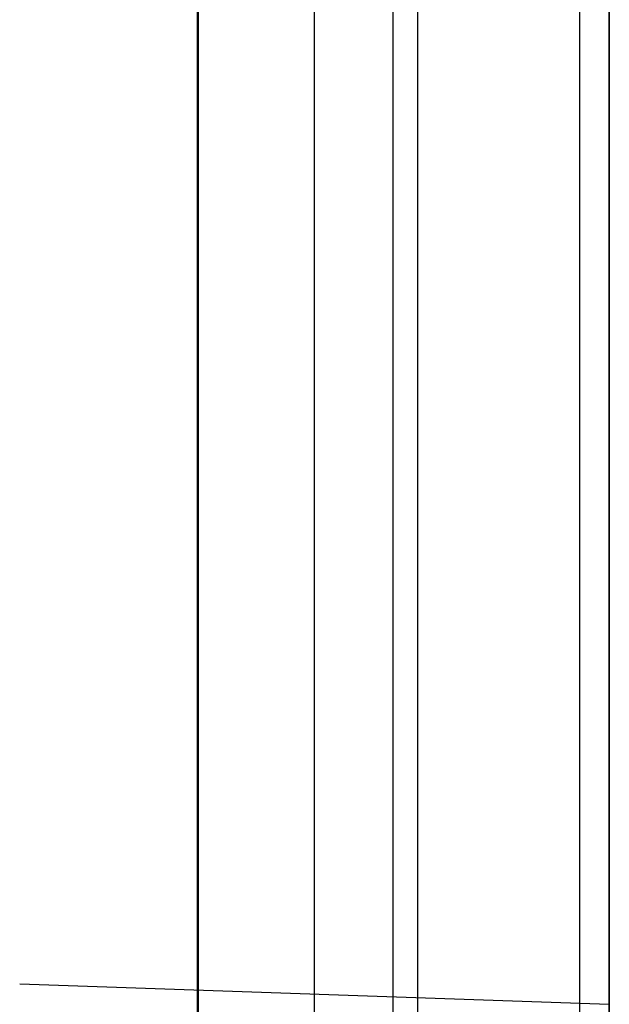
# Model space of a CAD drawing. Header units: millimetres. Extents: x -15 to 7, y 1 to 148.
# Tile 159 of 256: x -6.062 to -5.345, y 36.812 to 38.011. Entities that reach past the tile are written whole.
import ezdxf

# ---------------------------------------------------------------- set-up
doc = ezdxf.new("R2010")
doc.units = ezdxf.units.MM
doc.header["$MEASUREMENT"] = 0
doc.layers.add('Default', color=7, linetype='Continuous', true_color=0x000000)

msp = doc.modelspace()

# ---------------------------------------------------------------- linework, layer by layer
at = {"layer": 'Default', "color": 254, "true_color": 0xcad1ee}
for points in [[(-5.345, 101.5127), (-5.345, 11.4049)], [(-5.8461, 11.3918), (-5.8461, 101.3086)], [(-5.345, 96.815), (-5.345, 17.6056)], [(-5.345, 17.6056), (-5.345, 96.815)], [(-5.7037, 17.6182), (-5.7037, 96.8024)], [(-5.7037, 17.6182), (-5.7037, 96.8024)], [(-5.381, 16.3285), (-5.381, 69.6586)], [(-5.345, 16.7174), (-5.345, 69.6596)], [(-5.345, 69.6596), (-5.345, 16.3276)], [(-5.845, 16.3407), (-5.845, 69.6465)], [(-5.6078, 8.2033), (-5.6078, 69.0643)], [(-5.345, 9.1977), (-5.345, 68.0382)], [(-5.345, 51.3134), (-5.345, 37.8117)], [(-5.345, 37.8117), (-5.345, 51.3134)], [(-5.345, 51.3134), (-5.345, 37.8117)], [(-5.345, 37.8117), (-5.345, 51.3134)], [(-5.345, 51.3134), (-5.345, 37.8117)], [(-5.345, 37.8117), (-5.345, 51.3134)], [(-5.7037, 37.8243), (-5.7037, 51.3008)], [(-5.7037, 37.8243), (-5.7037, 51.3008)], [(-5.7037, 37.8243), (-5.7037, 51.3008)], [(-5.7037, 37.8243), (-5.7037, 51.3008)], [(-5.7037, 37.8243), (-5.7037, 51.3008)], [(-5.7037, 37.8243), (-5.7037, 51.3008)], [(-6.0624, 36.8374), (-5.345, 36.8124)], [(-6.0624, 36.8374), (-5.345, 36.8124)], [(-6.0624, 36.8374), (-5.345, 36.8124)], [(-5.345, 31.3182), (-5.345, 36.8124)]]:
    msp.add_lwpolyline(points, dxfattribs=at)
at = {"layer": 'Default', "color": 171, "true_color": 0x8080ff}
msp.add_lwpolyline([(-5.5781, 27.5764), (-5.5781, 69.5618)], dxfattribs=at)
at = {"layer": 'Default', "color": 254, "true_color": 0xcad1ee, "extrusion": (0.034857, 0.999392, 0.001217)}
for points in [[(6.6598, -88.979), (7.3776, -89.004)], [(6.6598, -62.3659), (7.3776, -62.391)], [(7.3428, -90.0022), (6.6249, -89.9771)]]:
    msp.add_lwpolyline(points, dxfattribs=at)
at = {"layer": 'Default', "color": 254, "true_color": 0xcad1ee, "extrusion": (-0.034857, 0.001217, 0.999392)}
for points in [[(-37.6022, -7.9287), (-37.6022, -8.647)], [(-36.6034, -9.5492), (-36.6034, -8.8309)], [(-36.6034, -8.647), (-36.6034, -7.9287)]]:
    msp.add_lwpolyline(points, dxfattribs=at)
at = {"layer": 'Default', "color": 254, "true_color": 0xcad1ee, "extrusion": (0.034857, -0.001217, 0.999392)}
for points in [[(37.6022, 5.3936), (37.6022, 4.6753)], [(37.6022, 4.4914), (37.6022, 3.7731)], [(37.6022, 3.9991), (37.6022, 3.2808)], [(36.6034, 4.6753), (36.6034, 5.3936)], [(36.6034, 3.7731), (36.6034, 4.4914)], [(36.6034, 3.2808), (36.6034, 3.9991)], [(36.6034, 3.7731), (36.6034, 4.4914)]]:
    msp.add_lwpolyline(points, dxfattribs=at)
at = {"layer": 'Default', "color": 254, "true_color": 0xcad1ee, "extrusion": (0.998783, -0.034878, 0.034878)}
for points in [[(36.6034, -89.6468), (36.6036, -89.6246), (36.6044, -89.6023), (36.6056, -89.5797), (36.6074, -89.557), (36.6097, -89.5342), (36.6126, -89.5112), (36.6161, -89.4882), (36.6201, -89.465), (36.6246, -89.4418), (36.6298, -89.4185), (36.6356, -89.3952), (36.6419, -89.3719), (36.6489, -89.3486), (36.6565, -89.3254), (36.6647, -89.3022), (36.6735, -89.279), (36.6829, -89.256), (36.693, -89.2332), (36.7036, -89.2105), (36.7149, -89.1879), (36.7268, -89.1656), (36.7393, -89.1435), (36.7524, -89.1216), (36.7661, -89.1001), (36.7804, -89.0788), (36.7952, -89.0578), (36.8107, -89.0372), (36.8266, -89.017), (36.8432, -88.9972), (36.8602, -88.9777), (36.8777, -88.9588), (36.8958, -88.9402), (36.9143, -88.9222), (36.9333, -88.9046), (36.9527, -88.8875), (36.9725, -88.871), (36.9927, -88.855), (37.0133, -88.8395), (37.0342, -88.8246), (37.0554, -88.8103), (37.077, -88.7966), (37.0988, -88.7834), (37.1209, -88.7709), (37.1432, -88.759), (37.1658, -88.7477), (37.1885, -88.737), (37.2113, -88.7269), (37.2343, -88.7174), (37.2574, -88.7086), (37.2806, -88.7003), (37.3039, -88.6927), (37.3272, -88.6857), (37.3505, -88.6793), (37.3738, -88.6735), (37.3971, -88.6683), (37.4203, -88.6637), (37.4435, -88.6597), (37.4665, -88.6562), (37.4895, -88.6533), (37.5124, -88.651), (37.5351, -88.6492), (37.5576, -88.6479), (37.58, -88.6471), (37.6022, -88.6468)], [(36.6034, -63.0499), (36.6036, -63.0278), (36.6044, -63.0054), (36.6056, -62.9829), (36.6074, -62.9602), (36.6097, -62.9373), (36.6126, -62.9144), (36.6161, -62.8913), (36.6201, -62.8681), (36.6246, -62.8449), (36.6298, -62.8216), (36.6356, -62.7983), (36.6419, -62.775), (36.6489, -62.7517), (36.6565, -62.7285), (36.6647, -62.7053), (36.6735, -62.6822), (36.6829, -62.6592), (36.693, -62.6363), (36.7036, -62.6136), (36.7149, -62.591), (36.7268, -62.5687), (36.7393, -62.5466), (36.7524, -62.5248), (36.7661, -62.5032), (36.7804, -62.4819), (36.7952, -62.461), (36.8107, -62.4404), (36.8266, -62.4201), (36.8432, -62.4003), (36.8602, -62.3809), (36.8777, -62.3619), (36.8958, -62.3433), (36.9143, -62.3253), (36.9333, -62.3077), (36.9527, -62.2906), (36.9725, -62.2741), (36.9927, -62.2581), (37.0133, -62.2426), (37.0342, -62.2277), (37.0554, -62.2134), (37.077, -62.1997), (37.0988, -62.1866), (37.1209, -62.174), (37.1432, -62.1621), (37.1658, -62.1508), (37.1885, -62.1401), (37.2113, -62.13), (37.2343, -62.1205), (37.2574, -62.1117), (37.2806, -62.1035), (37.3039, -62.0958), (37.3272, -62.0888), (37.3505, -62.0825), (37.3738, -62.0767), (37.3971, -62.0715), (37.4203, -62.0668), (37.4435, -62.0628), (37.4665, -62.0594), (37.4895, -62.0565), (37.5124, -62.0541), (37.5351, -62.0523), (37.5576, -62.051), (37.58, -62.0502), (37.6022, -62.0499)], [(36.6034, -37.1978), (36.6036, -37.1756), (36.6044, -37.1532), (36.6056, -37.1307), (36.6074, -37.108), (36.6097, -37.0852), (36.6126, -37.0622), (36.6161, -37.0391), (36.6201, -37.016), (36.6246, -36.9928), (36.6298, -36.9695), (36.6356, -36.9462), (36.6419, -36.9229), (36.6489, -36.8996), (36.6565, -36.8763), (36.6647, -36.8531), (36.6735, -36.83), (36.6829, -36.807), (36.693, -36.7841), (36.7036, -36.7614), (36.7149, -36.7389), (36.7268, -36.7165), (36.7393, -36.6944), (36.7524, -36.6726), (36.7661, -36.651), (36.7804, -36.6297), (36.7952, -36.6088), (36.8107, -36.5882), (36.8266, -36.568), (36.8432, -36.5481), (36.8602, -36.5287), (36.8777, -36.5097), (36.8958, -36.4912), (36.9143, -36.4731), (36.9333, -36.4555), (36.9527, -36.4385), (36.9725, -36.4219), (36.9927, -36.4059), (37.0133, -36.3905), (37.0342, -36.3756), (37.0554, -36.3613), (37.077, -36.3475), (37.0988, -36.3344), (37.1209, -36.3219), (37.1432, -36.3099), (37.1658, -36.2986), (37.1885, -36.2879), (37.2113, -36.2778), (37.2343, -36.2684), (37.2574, -36.2595), (37.2806, -36.2513), (37.3039, -36.2437), (37.3272, -36.2367), (37.3505, -36.2303), (37.3738, -36.2245), (37.3971, -36.2193), (37.4203, -36.2147), (37.4435, -36.2107), (37.4665, -36.2072), (37.4895, -36.2043), (37.5124, -36.2019), (37.5351, -36.2001), (37.5576, -36.1988), (37.58, -36.1981), (37.6022, -36.1978)]]:
    msp.add_lwpolyline(points, dxfattribs=at)
at = {"layer": 'Default', "color": 254, "true_color": 0xcad1ee, "extrusion": (0.998783, -0.034878, -0.034878)}
for points in [[(37.6022, -57.024), (37.58, -57.0237), (37.5576, -57.023), (37.5351, -57.0217), (37.5124, -57.0199), (37.4895, -57.0175), (37.4665, -57.0146), (37.4435, -57.0111), (37.4203, -57.0071), (37.3971, -57.0025), (37.3738, -56.9973), (37.3505, -56.9915), (37.3272, -56.9851), (37.3039, -56.9781), (37.2806, -56.9705), (37.2574, -56.9623), (37.2343, -56.9534), (37.2113, -56.944), (37.1885, -56.9339), (37.1658, -56.9232), (37.1432, -56.9119), (37.1209, -56.8999), (37.0988, -56.8874), (37.077, -56.8742), (37.0554, -56.8605), (37.0342, -56.8462), (37.0133, -56.8313), (36.9927, -56.8159), (36.9725, -56.7999), (36.9527, -56.7833), (36.9333, -56.7662), (36.9143, -56.7487), (36.8958, -56.7306), (36.8777, -56.7121), (36.8602, -56.6931), (36.8432, -56.6737), (36.8266, -56.6538), (36.8107, -56.6336), (36.7952, -56.613), (36.7804, -56.592), (36.7661, -56.5708), (36.7524, -56.5492), (36.7393, -56.5274), (36.7268, -56.5052), (36.7149, -56.4829), (36.7036, -56.4604), (36.693, -56.4377), (36.6829, -56.4148), (36.6735, -56.3918), (36.6647, -56.3687), (36.6565, -56.3455), (36.6489, -56.3222), (36.6419, -56.2989), (36.6356, -56.2756), (36.6298, -56.2523), (36.6246, -56.229), (36.6201, -56.2058), (36.6161, -56.1827), (36.6126, -56.1596), (36.6097, -56.1366), (36.6074, -56.1138), (36.6056, -56.0911), (36.6044, -56.0685), (36.6036, -56.0462), (36.6034, -56.024)], [(37.6022, -82.8762), (37.58, -82.8759), (37.5576, -82.8751), (37.5351, -82.8738), (37.5124, -82.872), (37.4895, -82.8697), (37.4665, -82.8668), (37.4435, -82.8633), (37.4203, -82.8593), (37.3971, -82.8547), (37.3738, -82.8495), (37.3505, -82.8437), (37.3272, -82.8373), (37.3039, -82.8303), (37.2806, -82.8227), (37.2574, -82.8144), (37.2343, -82.8056), (37.2113, -82.7961), (37.1885, -82.786), (37.1658, -82.7753), (37.1432, -82.764), (37.1209, -82.7521), (37.0988, -82.7396), (37.077, -82.7264), (37.0554, -82.7127), (37.0342, -82.6984), (37.0133, -82.6835), (36.9927, -82.668), (36.9725, -82.652), (36.9527, -82.6355), (36.9333, -82.6184), (36.9143, -82.6008), (36.8958, -82.5828), (36.8777, -82.5642), (36.8602, -82.5452), (36.8432, -82.5258), (36.8266, -82.506), (36.8107, -82.4858), (36.7952, -82.4652), (36.7804, -82.4442), (36.7661, -82.4229), (36.7524, -82.4014), (36.7393, -82.3795), (36.7268, -82.3574), (36.7149, -82.3351), (36.7036, -82.3125), (36.693, -82.2898), (36.6829, -82.267), (36.6735, -82.2439), (36.6647, -82.2208), (36.6565, -82.1976), (36.6489, -82.1744), (36.6419, -82.1511), (36.6356, -82.1278), (36.6298, -82.1045), (36.6246, -82.0812), (36.6201, -82.058), (36.6161, -82.0348), (36.6126, -82.0117), (36.6097, -81.9888), (36.6074, -81.9659), (36.6056, -81.9433), (36.6044, -81.9207), (36.6036, -81.8983), (36.6034, -81.8762)], [(37.6022, -96.9809), (37.58, -96.9807), (37.5576, -96.9799), (37.5351, -96.9786), (37.5124, -96.9768), (37.4895, -96.9744), (37.4665, -96.9715), (37.4435, -96.9681), (37.4203, -96.964), (37.3971, -96.9594), (37.3738, -96.9542), (37.3505, -96.9484), (37.3272, -96.942), (37.3039, -96.935), (37.2806, -96.9274), (37.2574, -96.9192), (37.2343, -96.9103), (37.2113, -96.9009), (37.1885, -96.8908), (37.1658, -96.8801), (37.1432, -96.8688), (37.1209, -96.8568), (37.0988, -96.8443), (37.077, -96.8312), (37.0554, -96.8174), (37.0342, -96.8031), (37.0133, -96.7882), (36.9927, -96.7728), (36.9725, -96.7568), (36.9527, -96.7402), (36.9333, -96.7232), (36.9143, -96.7056), (36.8958, -96.6875), (36.8777, -96.669), (36.8602, -96.65), (36.8432, -96.6306), (36.8266, -96.6107), (36.8107, -96.5905), (36.7952, -96.5699), (36.7804, -96.549), (36.7661, -96.5277), (36.7524, -96.5061), (36.7393, -96.4843), (36.7268, -96.4622), (36.7149, -96.4398), (36.7036, -96.4173), (36.693, -96.3946), (36.6829, -96.3717), (36.6735, -96.3487), (36.6647, -96.3256), (36.6565, -96.3024), (36.6489, -96.2791), (36.6419, -96.2559), (36.6356, -96.2325), (36.6298, -96.2092), (36.6246, -96.186), (36.6201, -96.1627), (36.6161, -96.1396), (36.6126, -96.1165), (36.6097, -96.0935), (36.6074, -96.0707), (36.6056, -96.048), (36.6044, -96.0255), (36.6036, -96.0031), (36.6034, -95.9809)]]:
    msp.add_lwpolyline(points, dxfattribs=at)
at = {"layer": 'Default', "color": 254, "true_color": 0xcad1ee, "extrusion": (1, 2.14479e-15, 2.14479e-15)}
for points in [[(37.8117, -82.6941), (37.7895, -82.6939), (37.7672, -82.6932), (37.7446, -82.6919), (37.7219, -82.6901), (37.699, -82.6878), (37.6761, -82.6849), (37.653, -82.6815), (37.6298, -82.6775), (37.6066, -82.6729), (37.5833, -82.6677), (37.56, -82.6619), (37.5366, -82.6556), (37.5133, -82.6486), (37.4901, -82.641), (37.4669, -82.6328), (37.4438, -82.624), (37.4207, -82.6146), (37.3979, -82.6045), (37.3752, -82.5938), (37.3526, -82.5825), (37.3303, -82.5706), (37.3082, -82.5581), (37.2863, -82.545), (37.2648, -82.5313), (37.2435, -82.517), (37.2225, -82.5021), (37.202, -82.4867), (37.1817, -82.4707), (37.1619, -82.4542), (37.1425, -82.4371), (37.1235, -82.4196), (37.105, -82.4015), (37.0869, -82.383), (37.0694, -82.364), (37.0523, -82.3446), (37.0358, -82.3248), (37.0198, -82.3045), (37.0044, -82.2839), (36.9895, -82.263), (36.9752, -82.2417), (36.9615, -82.2202), (36.9484, -82.1983), (36.9359, -82.1762), (36.924, -82.1539), (36.9127, -82.1313), (36.902, -82.1086), (36.8919, -82.0858), (36.8825, -82.0627), (36.8737, -82.0396), (36.8655, -82.0164), (36.8579, -81.9932), (36.8509, -81.9699), (36.8446, -81.9465), (36.8388, -81.9232), (36.8336, -81.8999), (36.829, -81.8767), (36.825, -81.8535), (36.8216, -81.8304), (36.8187, -81.8075), (36.8164, -81.7846), (36.8146, -81.7619), (36.8133, -81.7393), (36.8126, -81.717), (36.8124, -81.6948)], [(37.8117, -96.8075), (37.7895, -96.8073), (37.7672, -96.8065), (37.7446, -96.8052), (37.7219, -96.8035), (37.699, -96.8011), (37.6761, -96.7983), (37.653, -96.7948), (37.6298, -96.7908), (37.6066, -96.7862), (37.5833, -96.7811), (37.56, -96.7753), (37.5366, -96.7689), (37.5133, -96.762), (37.4901, -96.7544), (37.4669, -96.7462), (37.4438, -96.7373), (37.4207, -96.7279), (37.3979, -96.7178), (37.3752, -96.7072), (37.3526, -96.6959), (37.3303, -96.684), (37.3082, -96.6715), (37.2863, -96.6583), (37.2648, -96.6446), (37.2435, -96.6303), (37.2225, -96.6155), (37.202, -96.6), (37.1817, -96.584), (37.1619, -96.5675), (37.1425, -96.5505), (37.1235, -96.5329), (37.105, -96.5149), (37.0869, -96.4963), (37.0694, -96.4774), (37.0523, -96.4579), (37.0358, -96.4381), (37.0198, -96.4179), (37.0044, -96.3973), (36.9895, -96.3764), (36.9752, -96.3551), (36.9615, -96.3335), (36.9484, -96.3117), (36.9359, -96.2896), (36.924, -96.2672), (36.9127, -96.2447), (36.902, -96.222), (36.8919, -96.1991), (36.8825, -96.1761), (36.8737, -96.153), (36.8655, -96.1298), (36.8579, -96.1065), (36.8509, -96.0832), (36.8446, -96.0599), (36.8388, -96.0366), (36.8336, -96.0133), (36.829, -95.99), (36.825, -95.9669), (36.8216, -95.9438), (36.8187, -95.9208), (36.8164, -95.898), (36.8146, -95.8752), (36.8133, -95.8527), (36.8126, -95.8303), (36.8124, -95.8081)]]:
    msp.add_lwpolyline(points, dxfattribs=at)
at = {"layer": 'Default', "color": 254, "true_color": 0xcad1ee, "extrusion": (1, -2.14479e-15, 2.14479e-15)}
for points in [[(36.8124, -63.3196), (36.8126, -63.2974), (36.8133, -63.275), (36.8146, -63.2525), (36.8164, -63.2297), (36.8187, -63.2069), (36.8216, -63.1839), (36.825, -63.1608), (36.829, -63.1377), (36.8336, -63.1144), (36.8388, -63.0911), (36.8446, -63.0678), (36.8509, -63.0445), (36.8579, -63.0212), (36.8655, -62.9979), (36.8737, -62.9747), (36.8825, -62.9516), (36.8919, -62.9286), (36.902, -62.9057), (36.9127, -62.883), (36.924, -62.8605), (36.9359, -62.8381), (36.9484, -62.816), (36.9615, -62.7942), (36.9752, -62.7726), (36.9895, -62.7513), (37.0044, -62.7304), (37.0198, -62.7098), (37.0358, -62.6896), (37.0523, -62.6698), (37.0694, -62.6503), (37.0869, -62.6314), (37.105, -62.6128), (37.1235, -62.5948), (37.1425, -62.5772), (37.1619, -62.5602), (37.1817, -62.5437), (37.202, -62.5277), (37.2225, -62.5122), (37.2435, -62.4974), (37.2648, -62.4831), (37.2863, -62.4694), (37.3082, -62.4562), (37.3303, -62.4437), (37.3526, -62.4318), (37.3752, -62.4205), (37.3979, -62.4099), (37.4207, -62.3998), (37.4438, -62.3904), (37.4669, -62.3815), (37.4901, -62.3733), (37.5133, -62.3657), (37.5366, -62.3588), (37.56, -62.3524), (37.5833, -62.3466), (37.6066, -62.3415), (37.6298, -62.3369), (37.653, -62.3329), (37.6761, -62.3294), (37.699, -62.3266), (37.7219, -62.3242), (37.7446, -62.3225), (37.7672, -62.3212), (37.7895, -62.3204), (37.8117, -62.3202)], [(36.8124, -89.9327), (36.8126, -89.9105), (36.8133, -89.8881), (36.8146, -89.8655), (36.8164, -89.8428), (36.8187, -89.82), (36.8216, -89.797), (36.825, -89.7739), (36.829, -89.7507), (36.8336, -89.7275), (36.8388, -89.7042), (36.8446, -89.6809), (36.8509, -89.6576), (36.8579, -89.6343), (36.8655, -89.611), (36.8737, -89.5878), (36.8825, -89.5647), (36.8919, -89.5417), (36.902, -89.5188), (36.9127, -89.4961), (36.924, -89.4735), (36.9359, -89.4512), (36.9484, -89.4291), (36.9615, -89.4072), (36.9752, -89.3857), (36.9895, -89.3644), (37.0044, -89.3435), (37.0198, -89.3229), (37.0358, -89.3027), (37.0523, -89.2828), (37.0694, -89.2634), (37.0869, -89.2444), (37.105, -89.2259), (37.1235, -89.2079), (37.1425, -89.1903), (37.1619, -89.1733), (37.1817, -89.1567), (37.202, -89.1407), (37.2225, -89.1253), (37.2435, -89.1104), (37.2648, -89.0961), (37.2863, -89.0824), (37.3082, -89.0693), (37.3303, -89.0568), (37.3526, -89.0449), (37.3752, -89.0336), (37.3979, -89.0229), (37.4207, -89.0129), (37.4438, -89.0034), (37.4669, -88.9946), (37.4901, -88.9864), (37.5133, -88.9788), (37.5366, -88.9718), (37.56, -88.9655), (37.5833, -88.9597), (37.6066, -88.9545), (37.6298, -88.95), (37.653, -88.9459), (37.6761, -88.9425), (37.699, -88.9396), (37.7219, -88.9373), (37.7446, -88.9355), (37.7672, -88.9343), (37.7895, -88.9335), (37.8117, -88.9333)]]:
    msp.add_lwpolyline(points, dxfattribs=at)
at = {"layer": 'Default', "color": 254, "true_color": 0xcad1ee, "extrusion": (1, 0, 0)}
for points in [[(37.8117, -56.8262), (37.7895, -56.826), (37.7672, -56.8253), (37.7446, -56.824), (37.7219, -56.8222), (37.699, -56.8199), (37.6761, -56.817), (37.653, -56.8136), (37.6298, -56.8096), (37.6066, -56.805), (37.5833, -56.7998), (37.56, -56.794), (37.5366, -56.7877), (37.5133, -56.7807), (37.4901, -56.7731), (37.4669, -56.7649), (37.4438, -56.7561), (37.4207, -56.7466), (37.3979, -56.7366), (37.3752, -56.7259), (37.3526, -56.7146), (37.3303, -56.7027), (37.3082, -56.6902), (37.2863, -56.6771), (37.2648, -56.6634), (37.2435, -56.6491), (37.2225, -56.6342), (37.202, -56.6188), (37.1817, -56.6028), (37.1619, -56.5863), (37.1425, -56.5692), (37.1235, -56.5517), (37.105, -56.5336), (37.0869, -56.5151), (37.0694, -56.4961), (37.0523, -56.4767), (37.0358, -56.4569), (37.0198, -56.4366), (37.0044, -56.416), (36.9895, -56.3951), (36.9752, -56.3738), (36.9615, -56.3523), (36.9484, -56.3304), (36.9359, -56.3083), (36.924, -56.286), (36.9127, -56.2634), (36.902, -56.2407), (36.8919, -56.2178), (36.8825, -56.1948), (36.8737, -56.1717), (36.8655, -56.1485), (36.8579, -56.1253), (36.8509, -56.1019), (36.8446, -56.0786), (36.8388, -56.0553), (36.8336, -56.032), (36.829, -56.0088), (36.825, -55.9856), (36.8216, -55.9625), (36.8187, -55.9396), (36.8164, -55.9167), (36.8146, -55.894), (36.8133, -55.8714), (36.8126, -55.849), (36.8124, -55.8269)], [(36.8249, -37.4642), (36.8249, -55.8143)], [(36.8249, -63.3321), (36.8249, -81.6822)], [(36.8249, -89.9452), (36.8249, -95.7956)], [(36.8124, -81.6948), (36.8124, -63.3196)], [(36.8124, -55.8269), (36.8124, -37.4517)], [(36.8124, -95.8081), (36.8124, -89.9327)]]:
    msp.add_lwpolyline(points, dxfattribs=at)
at = {"layer": 'Default', "color": 254, "true_color": 0xcad1ee, "extrusion": (1, 2.14479e-15, -2.14479e-15)}
msp.add_lwpolyline([(36.8124, -37.4517), (36.8126, -37.4295), (36.8133, -37.4071), (36.8146, -37.3846), (36.8164, -37.3618), (36.8187, -37.339), (36.8216, -37.316), (36.825, -37.2929), (36.829, -37.2698), (36.8336, -37.2465), (36.8388, -37.2232), (36.8446, -37.1999), (36.8509, -37.1766), (36.8579, -37.1533), (36.8655, -37.13), (36.8737, -37.1068), (36.8825, -37.0837), (36.8919, -37.0607), (36.902, -37.0378), (36.9127, -37.0151), (36.924, -36.9926), (36.9359, -36.9702), (36.9484, -36.9481), (36.9615, -36.9263), (36.9752, -36.9047), (36.9895, -36.8834), (37.0044, -36.8625), (37.0198, -36.8419), (37.0358, -36.8217), (37.0523, -36.8019), (37.0694, -36.7824), (37.0869, -36.7635), (37.105, -36.7449), (37.1235, -36.7269), (37.1425, -36.7093), (37.1619, -36.6923), (37.1817, -36.6758), (37.202, -36.6598), (37.2225, -36.6443), (37.2435, -36.6295), (37.2648, -36.6152), (37.2863, -36.6015), (37.3082, -36.5883), (37.3303, -36.5758), (37.3526, -36.5639), (37.3752, -36.5526), (37.3979, -36.542), (37.4207, -36.5319), (37.4438, -36.5225), (37.4669, -36.5136), (37.4901, -36.5054), (37.5133, -36.4978), (37.5366, -36.4909), (37.56, -36.4845), (37.5833, -36.4787), (37.6066, -36.4736), (37.6298, -36.469), (37.653, -36.465), (37.6761, -36.4615), (37.699, -36.4587), (37.7219, -36.4563), (37.7446, -36.4546), (37.7672, -36.4533), (37.7895, -36.4525), (37.8117, -36.4523)], dxfattribs=at)

doc.saveas('drawing.dxf')
